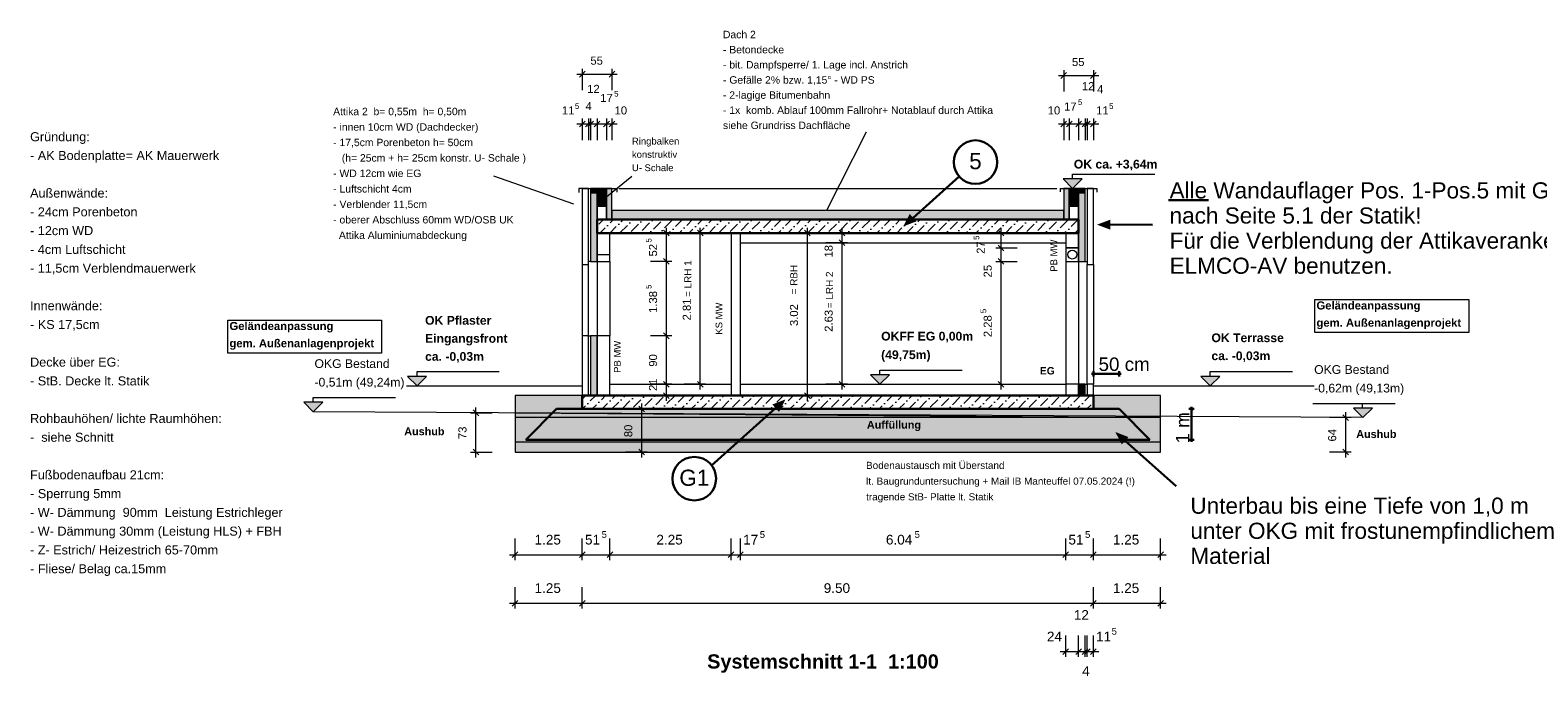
# Model space of a CAD drawing. Header units: millimetres. Extents: x -15507 to 123453, y -13113 to 44965.
# Tile 14 of 15: x 75239 to 103262, y 24834 to 36838. Entities that reach past the tile are written whole.
import ezdxf
from ezdxf.xclip import XClip

# ---------------------------------------------------------------- set-up
doc = ezdxf.new("R2010")
doc.units = ezdxf.units.MM
doc.header["$MEASUREMENT"] = 0
doc.header["$XCLIPFRAME"] = 0
for name, color, linetype in [('Schnitt_1_-_1#1_2_Schnitt 1 - 11', 7, 'Continuous'), ('T03 Cutfill', 7, 'Continuous'), ('Аннотация - Текст', 7, 'Continuous'), ('Размер - Общий', 7, 'Continuous'), ('Чертеж и Рисунок', 7, 'Continuous')]:
    doc.layers.add(name, color=color, linetype=linetype)
doc.styles.add('СГЕНЕРИР_СТИЛЬ_1', font='arial.ttf')
doc.styles.add('СГЕНЕРИР_СТИЛЬ_2', font='arialbd.ttf')
doc.styles.add('СГЕНЕРИР_СТИЛЬ_5', font='arial.ttf')
doc.dimstyles.new('СГЕНЕРИР_СТИЛЬ__1', dxfattribs={"dimtxt": 250, "dimasz": 47.5, "dimexe": 0.18, "dimexo": 0.0625, "dimgap": 0, "dimtad": 1, "dimdec": 0, "dimzin": 0, "dimdsep": 46, "dimtxsty": 'СГЕНЕРИР_СТИЛЬ_5', "dimblk": 'ARROWHEAD_6', "dimblk1": 'ARROWHEAD_6', "dimblk2": 'ARROWHEAD_6', "dimcen": 0.09, "dimse1": 1, "dimse2": 1, "dimclrd": 5, "dimclre": 5, "dimclrt": 5, "dimazin": 0, "dimtfac": 1, "dimtdec": 4, "dimtmove": 2, "dimatfit": 3, "dimfxl": 1, "dimtolj": 1, "dimtzin": 0, "dimarcsym": 0})
doc.dimstyles.new('СГЕНЕРИР_СТИЛЬ__2', dxfattribs={"dimtxt": 250, "dimasz": 47.5, "dimexe": 0.18, "dimexo": 0.0625, "dimgap": 0, "dimtad": 1, "dimtih": 1, "dimtoh": 1, "dimdec": 0, "dimzin": 0, "dimdsep": 46, "dimtxsty": 'СГЕНЕРИР_СТИЛЬ_5', "dimblk": 'ARROWHEAD_6', "dimblk1": 'ARROWHEAD_6', "dimblk2": 'ARROWHEAD_6', "dimcen": 0.09, "dimse1": 1, "dimse2": 1, "dimclrd": 5, "dimclre": 5, "dimclrt": 5, "dimazin": 0, "dimtfac": 1, "dimtdec": 4, "dimtmove": 2, "dimatfit": 3, "dimfxl": 1, "dimtolj": 1, "dimtzin": 0, "dimarcsym": 0})
pattern_1 = [(45, (0, 0), (-183.84776, 183.84776), [195, -65, 0, -65]), (45, (22.98, 206.83), (-183.84776, 183.84776), [195, -65, 0, -65])]

# ---------------------------------------------------------------- blocks, each defined once
blk = doc.blocks.new('Чертеж_2_2', base_point=(96356, 34230))
at = {"layer": 'Schnitt_1_-_1#1_2_Schnitt 1 - 11', "linetype": 'Continuous', "lineweight": 0, "true_color": 0x000000}
for points in [[(94614, 33895), (94791, 34072), (94437, 34072)], [(82430, 30225), (82607, 30402), (82253, 30402)], [(91033, 30255), (91210, 30432), (90856, 30432)], [(97172, 30225), (97349, 30402), (96996, 30402)]]:
    blk.add_hatch(color=18, dxfattribs=at).paths.add_polyline_path(points)
at = {"layer": 'Schnitt_1_-_1#1_2_Schnitt 1 - 11', "linetype": 'Continuous', "lineweight": 18, "true_color": 0xa0ffff}
for points in [[(85656, 33895), (85656, 33815), (85951, 33815), (85951, 33895)], [(85656, 33815), (85656, 32540), (85776, 32540), (85776, 33815)], [(85951, 33895), (85951, 33315), (86051, 33315), (86051, 33895)], [(94451, 33895), (94451, 33315), (94551, 33315), (94551, 33895)], [(94551, 33895), (94551, 33815), (94846, 33815), (94846, 33895)], [(94726, 33815), (94726, 32540), (94846, 32540), (94846, 33815)], [(86051, 33485), (86051, 33315), (94451, 33315), (94451, 33485)], [(85656, 31155), (85656, 30045), (85776, 30045), (85776, 31155)], [(94726, 30255), (94726, 30045), (94846, 30045), (94846, 30255)]]:
    blk.add_hatch(color=131, dxfattribs=at).paths.add_polyline_path(points)
at = {"layer": 'Schnitt_1_-_1#1_2_Schnitt 1 - 11', "linetype": 'Continuous', "lineweight": 18}
for points in [[(85776, 33815), (85776, 33565), (85951, 33565), (85951, 33815)], [(94551, 33815), (94551, 33565), (94726, 33565), (94726, 33815)]]:
    blk.add_hatch(color=9, dxfattribs=at).paths.add_polyline_path(points)
at = {"layer": 'Schnitt_1_-_1#1_2_Schnitt 1 - 11', "linetype": 'Continuous', "lineweight": 0, "true_color": 0xffffff}
for points in [[(85501, 30045), (84251, 30045), (84251, 28995), (96251, 28995), (96251, 30045), (95001, 30045), (95001, 29795), (85501, 29795)], [(96251, 29635), (84251, 29635), (84251, 29185), (96251, 29185)]]:
    blk.add_hatch(color=7, dxfattribs=at).paths.add_polyline_path(points)
at = {"layer": 'Schnitt_1_-_1#1_2_Schnitt 1 - 11', "linetype": 'Continuous', "lineweight": 18, "true_color": 0x0046ff}
for points in [[(80501, 29745), (80678, 29922), (80324, 29922)], [(100011, 29635), (100187, 29812), (99834, 29812)]]:
    blk.add_hatch(color=160, dxfattribs=at).paths.add_polyline_path(points)
at = {"layer": 'Schnitt_1_-_1#1_2_Schnitt 1 - 11', "color": 7, "linetype": 'Continuous', "lineweight": 18}
for p, q in [((85401, 36020), (86151, 36020)), ((85448, 35967), (85554, 36073)), ((85501, 36120), (85501, 35720)), ((85998, 35967), (86104, 36073)), ((86051, 36120), (86051, 35720)), ((94351, 35995), (95101, 35995)), ((94398, 35942), (94504, 36048)), ((94451, 36095), (94451, 35695)), ((94948, 35942), (95054, 36048)), ((95001, 36095), (95001, 35695)), ((85401, 35095), (85616, 35095)), ((85448, 35042), (85554, 35148)), ((85501, 35195), (85501, 34795)), ((85563, 35042), (85669, 35148)), ((85603, 35042), (85709, 35148)), ((85616, 35195), (85616, 34795)), ((85616, 35095), (85656, 35095)), ((85656, 35195), (85656, 34795)), ((85656, 35095), (85776, 35095)), ((85723, 35042), (85829, 35148)), ((85776, 35195), (85776, 34795)), ((85776, 35095), (85951, 35095)), ((85898, 35042), (86004, 35148)), ((85951, 35195), (85951, 34795)), ((85951, 35095), (86151, 35095)), ((85998, 35042), (86104, 35148)), ((86051, 35195), (86051, 34795)), ((94351, 35095), (94551, 35095)), ((94398, 35042), (94504, 35148)), ((94451, 35195), (94451, 34795)), ((94498, 35042), (94604, 35148)), ((94551, 35195), (94551, 34795)), ((94551, 35095), (94726, 35095)), ((94673, 35042), (94779, 35148)), ((94726, 35195), (94726, 34795)), ((94726, 35095), (94846, 35095)), ((94793, 35042), (94899, 35148)), ((94833, 35042), (94939, 35148)), ((94846, 35195), (94846, 34795)), ((94846, 35095), (94886, 35095)), ((94886, 35195), (94886, 34795)), ((94886, 35095), (95101, 35095)), ((94948, 35042), (95054, 35148)), ((95001, 35195), (95001, 34795)), ((90778, 34941), (90039, 33485)), ((83850, 34129), (85339, 33610)), ((85887, 33690), (86424, 34124)), ((94614, 34072), (94614, 34160)), ((94614, 34160), (96143, 34160)), ((85501, 33895), (85435, 33895)), ((85435, 33895), (85435, 33818)), ((85501, 33895), (86141, 33895)), ((86141, 33895), (86141, 33829)), ((86181, 33895), (94320, 33895)), ((94386, 33895), (95066, 33895)), ((94386, 33895), (94386, 33834)), ((95066, 33895), (95066, 33829)), ((87119, 33012), (87013, 33118)), ((87066, 32540), (87066, 33165)), ((87746, 33012), (87640, 33118)), ((87693, 30155), (87693, 33165)), ((89739, 33012), (89633, 33118)), ((89686, 29945), (89686, 33165)), ((90384, 33012), (90278, 33118)), ((90331, 32885), (90331, 33165)), ((93339, 33012), (93233, 33118)), ((93286, 32790), (93286, 33165)), ((87166, 33065), (86766, 33065)), ((87793, 33065), (87393, 33065)), ((89786, 33065), (89386, 33065)), ((90431, 33065), (90031, 33065)), ((90431, 32885), (90031, 32885)), ((90384, 32832), (90278, 32938)), ((90331, 30155), (90331, 32885)), ((93186, 33065), (93586, 33065)), ((93186, 32790), (93586, 32790)), ((93339, 32737), (93233, 32843)), ((93286, 32540), (93286, 32790)), ((85656, 32540), (85616, 32540)), ((85776, 32665), (86016, 32665)), ((85776, 32540), (85776, 31155)), ((86016, 32540), (86016, 31155)), ((87166, 32540), (86766, 32540)), ((87119, 32487), (87013, 32593)), ((87066, 31155), (87066, 32540)), ((93186, 32540), (93586, 32540)), ((93339, 32487), (93233, 32593)), ((93286, 30155), (93286, 32540)), ((94486, 32540), (94486, 30255)), ((94726, 32540), (94726, 30255)), ((94846, 32540), (94886, 32540)), ((85501, 32480), (85501, 31155)), ((85616, 31155), (85616, 32480)), ((94886, 30255), (94886, 32480)), ((95001, 32480), (95001, 30255)), ((85611, 31155), (85656, 31155)), ((87166, 31155), (86766, 31155)), ((87119, 31102), (87013, 31208)), ((87066, 30255), (87066, 31155)), ((82430, 30402), (82430, 30490)), ((82430, 30490), (83959, 30490)), ((87119, 30202), (87013, 30308)), ((87746, 30202), (87640, 30308)), ((90384, 30202), (90278, 30308)), ((91033, 30432), (91033, 30520)), ((91033, 30520), (92562, 30520)), ((93339, 30202), (93233, 30308)), ((97172, 30402), (97172, 30490)), ((97172, 30490), (98701, 30490)), ((80501, 29922), (80501, 30010)), ((80501, 30010), (82030, 30010)), ((82236, 30225), (85501, 30225)), ((86016, 30255), (88266, 30255)), ((87166, 30255), (86766, 30255)), ((87166, 30045), (86766, 30045)), ((87119, 29992), (87013, 30098)), ((87066, 29945), (87066, 30255)), ((87793, 30255), (87393, 30255)), ((88441, 30255), (94486, 30255)), ((89786, 30045), (89386, 30045)), ((89739, 29992), (89633, 30098)), ((90431, 30255), (90031, 30255)), ((93186, 30255), (93586, 30255)), ((94846, 30255), (94886, 30255)), ((95001, 30225), (99104, 30225)), ((83424, 29724), (83824, 29724)), ((83577, 29671), (83471, 29777)), ((83524, 28895), (83524, 29824)), ((86707, 29795), (86307, 29795)), ((86660, 29742), (86553, 29848)), ((86607, 28895), (86607, 29895)), ((99081, 29900), (100610, 29900)), ((99690, 28895), (99690, 29735)), ((100001, 29812), (100001, 29900)), ((99790, 29635), (99390, 29635)), ((99743, 29582), (99637, 29688)), ((83424, 28995), (83824, 28995)), ((83577, 28942), (83471, 29048)), ((86707, 28995), (86307, 28995)), ((86660, 28942), (86553, 29048)), ((99790, 28995), (99390, 28995)), ((99743, 28942), (99637, 29048)), ((84251, 26985), (84251, 27385)), ((85501, 26985), (85501, 27385)), ((86016, 26985), (86016, 27385)), ((88266, 26985), (88266, 27385)), ((88441, 26985), (88441, 27385)), ((94486, 26985), (94486, 27385)), ((95001, 26985), (95001, 27385)), ((96251, 26985), (96251, 27385)), ((84151, 27085), (85501, 27085)), ((84198, 27032), (84304, 27138)), ((85448, 27032), (85554, 27138)), ((85501, 27085), (86016, 27085)), ((85963, 27032), (86069, 27138)), ((86016, 27085), (88266, 27085)), ((88213, 27032), (88319, 27138)), ((88266, 27085), (88441, 27085)), ((88388, 27032), (88494, 27138)), ((88441, 27085), (94486, 27085)), ((94433, 27032), (94539, 27138)), ((94486, 27085), (95001, 27085)), ((94948, 27032), (95054, 27138)), ((95001, 27085), (96351, 27085)), ((96198, 27032), (96304, 27138)), ((84251, 26085), (84251, 26485)), ((85501, 26085), (85501, 26485)), ((95001, 26085), (95001, 26485)), ((96251, 26085), (96251, 26485)), ((84151, 26185), (85501, 26185)), ((84198, 26132), (84304, 26238)), ((85448, 26132), (85554, 26238)), ((85501, 26185), (95001, 26185)), ((94948, 26132), (95054, 26238)), ((95001, 26185), (96351, 26185)), ((96198, 26132), (96304, 26238)), ((94486, 25185), (94486, 25585)), ((94726, 25185), (94726, 25585)), ((94846, 25185), (94846, 25585)), ((94886, 25185), (94886, 25585)), ((95001, 25185), (95001, 25585)), ((94386, 25285), (94726, 25285)), ((94433, 25232), (94539, 25338)), ((94673, 25232), (94779, 25338)), ((94726, 25285), (94846, 25285)), ((94793, 25232), (94899, 25338)), ((94833, 25232), (94939, 25338)), ((94846, 25285), (94886, 25285)), ((94886, 25285), (95101, 25285)), ((94948, 25232), (95054, 25338))]:
    blk.add_line(p, q, dxfattribs=at)
at = {"layer": 'Schnitt_1_-_1#1_2_Schnitt 1 - 11', "color": 5, "linetype": 'Continuous', "lineweight": 18}
for p, q in [((88441, 32885), (94486, 32885)), ((100001, 29635), (80501, 29745)), ((84251, 29724), (96251, 29635))]:
    blk.add_line(p, q, dxfattribs=at)
at = {"layer": 'Schnitt_1_-_1#1_2_Schnitt 1 - 11', "color": 7, "linetype": 'Continuous', "lineweight": 18, "flags": 128}
for points in [[(94614, 33895), (94791, 34072), (94437, 34072)], [(85501, 33895), (85501, 32480), (85616, 32480), (85616, 33895)], [(85656, 33895), (85656, 33815), (85951, 33815), (85951, 33895)], [(85656, 33815), (85656, 32540), (85776, 32540), (85776, 33815)], [(85776, 33815), (85776, 33565), (85951, 33565), (85951, 33815)], [(85951, 33895), (85951, 33315), (86051, 33315), (86051, 33895)], [(94451, 33895), (94451, 33315), (94551, 33315), (94551, 33895)], [(94551, 33895), (94551, 33815), (94846, 33815), (94846, 33895)], [(94551, 33815), (94551, 33565), (94726, 33565), (94726, 33815)], [(94726, 33815), (94726, 32540), (94846, 32540), (94846, 33815)], [(94886, 33895), (94886, 32480), (95001, 32480), (95001, 33895)], [(85776, 33565), (85776, 33315), (85951, 33315), (85951, 33565)], [(86051, 33485), (86051, 33315), (94451, 33315), (94451, 33485)], [(94551, 33565), (94551, 33315), (94726, 33315), (94726, 33565)], [(85776, 33315), (85776, 33065), (94726, 33065), (94726, 33315)], [(85776, 33065), (85776, 32540), (86016, 32540), (86016, 33065)], [(88266, 33065), (88266, 30045), (88441, 30045), (88441, 33065)], [(94486, 33065), (94486, 32790), (94726, 32790), (94726, 33065)], [(94486, 32790), (94486, 32540), (94726, 32540), (94726, 32790)], [(81771, 30835), (78913, 30835), (78913, 31445), (81771, 31445)], [(85501, 31155), (85501, 30045), (85616, 30045), (85616, 31155)], [(85656, 31155), (85656, 30045), (85776, 30045), (85776, 31155)], [(85776, 31155), (85776, 30045), (86016, 30045), (86016, 31155)], [(82430, 30225), (82607, 30402), (82253, 30402)], [(91033, 30255), (91210, 30432), (90856, 30432)], [(97172, 30225), (97349, 30402), (96996, 30402)], [(85501, 30045), (84251, 30045), (84251, 28995), (96251, 28995), (96251, 30045), (95001, 30045), (95001, 29795), (85501, 29795)], [(85501, 30045), (85501, 29795), (95001, 29795), (95001, 30045)], [(94486, 30255), (94486, 30045), (94726, 30045), (94726, 30255)], [(94726, 30255), (94726, 30045), (94846, 30045), (94846, 30255)], [(94886, 30255), (94886, 30045), (95001, 30045), (95001, 30255)], [(80501, 29745), (80678, 29922), (80324, 29922)], [(100011, 29635), (100187, 29812), (99834, 29812)]]:
    blk.add_lwpolyline(points, close=True, dxfattribs=at)
for points in [[(101976, 31218), (99117, 31218), (99117, 31828), (101976, 31828)], [(101976, 31828), (101976, 31218)]]:
    blk.add_lwpolyline(points, dxfattribs=at)
at = {"layer": 'Schnitt_1_-_1#1_2_Schnitt 1 - 11', "color": 5, "linetype": 'Continuous', "lineweight": 18, "flags": 128}
blk.add_lwpolyline([(96251, 29635), (84251, 29635), (84251, 29185), (96251, 29185)], close=True, dxfattribs=at)
at = {"layer": 'Schnitt_1_-_1#1_2_Schnitt 1 - 11', "color": 7, "linetype": 'Continuous', "lineweight": 18}
blk.add_circle((94609, 32665), 81.4, dxfattribs=at)
at = {"layer": 'Schnitt_1_-_1#1_2_Schnitt 1 - 11', "color": 7, "linetype": 'Continuous', "lineweight": 18, "attachment_point": 1, "style": 'СГЕНЕРИР_СТИЛЬ_1'}
for s, insert, char_height, line_spacing_factor in [('\\A1;{\\pql;\\fArial|b0|i0|c204|p0;\\W1.000000;Dach 2\\P\\pql;\\fArial|b0|i0|c204|p0;\\W1.000000;- Betondecke\\P\\pql;\\fArial|b0|i0|c204|p0;\\W1.000000;- bit. Dampfsperre/ 1. Lage incl. Anstrich\\P\\pql;\\fArial|b0|i0|c204|p0;\\W1.000000;- Gefälle 2% bzw. 1,15° - WD PS \\P\\pql;\\fArial|b0|i0|c204|p0;\\W1.000000;- 2-lagige Bitumenbahn\\P\\pql;\\fArial|b0|i0|c204|p0;\\W1.000000;- 1x  komb. Ablauf 100mm Fallrohr+ Notablauf durch Attika\\P\\pql;\\fArial|b0|i0|c204|p0;\\W1.000000;siehe Grundriss Dachfläche}', (88116, 36826), 138, 1.223112), ('\\A1;{\\pql;\\fArial|b0|i0|c204|p0;\\W1.000000;Attika 2  b= 0,55m  h= 0,50m\\P\\pql;\\fArial|b0|i0|c204|p0;\\W1.000000;- innen 10cm WD (Dachdecker)\\P\\pql;\\fArial|b0|i0|c204|p0;\\W1.000000;- 17,5cm Porenbeton h= 50cm\\P\\pql;\\fArial|b0|i0|c204|p0;\\W1.000000;   (h= 25cm + h= 25cm konstr. U- Schale )\\P\\pql;\\fArial|b0|i0|c204|p0;\\W1.000000;- WD 12cm wie EG\\P\\pql;\\fArial|b0|i0|c204|p0;\\W1.000000;- Luftschicht 4cm\\P\\pql;\\fArial|b0|i0|c204|p0;\\W1.000000;- Verblender 11,5cm\\P\\pql;\\fArial|b0|i0|c204|p0;\\W1.000000;- oberer Abschluss 60mm WD/OSB UK\\P\\pql;\\fArial|b0|i0|c204|p0;\\W1.000000;  Attika Aluminiumabdeckung}', (80871, 35395), 138, 1.249854), ('\\A1;{\\pql;\\fArial|b0|i0|c204|p0;\\W1.000000;Gründung:\\P\\pql;\\fArial|b0|i0|c204|p0;\\W1.000000;- AK Bodenplatte= AK Mauerwerk \\P\\pql;\\fArial|b0|i0|c204|p0;\\W1.000000; \\P\\pql;\\fArial|b0|i0|c204|p0;\\W1.000000;Außenwände:\\P\\pql;\\fArial|b0|i0|c204|p0;\\W1.000000;- 24cm Porenbeton\\P\\pql;\\fArial|b0|i0|c204|p0;\\W1.000000;- 12cm WD\\P\\pql;\\fArial|b0|i0|c204|p0;\\W1.000000;- 4cm Luftschicht\\P\\pql;\\fArial|b0|i0|c204|p0;\\W1.000000;- 11,5cm Verblendmauerwerk\\P\\pql;\\fArial|b0|i0|c204|p0;\\W1.000000; \\P\\pql;\\fArial|b0|i0|c204|p0;\\W1.000000;Innenwände:\\P\\pql;\\fArial|b0|i0|c204|p0;\\W1.000000;- KS 17,5cm\\P\\pql;\\fArial|b0|i0|c204|p0;\\W1.000000; \\P\\pql;\\fArial|b0|i0|c204|p0;\\W1.000000;Decke über EG: \\P\\pql;\\fArial|b0|i0|c204|p0;\\W1.000000;- StB. Decke lt. Statik\\P\\pql;\\fArial|b0|i0|c204|p0;\\W1.000000; \\P\\pql;\\fArial|b0|i0|c204|p0;\\W1.000000;Rohbauhöhen/ lichte Raumhöhen:\\P\\pql;\\fArial|b0|i0|c204|p0;\\W1.000000;-  siehe Schnitt\\P\\pql;\\fArial|b0|i0|c204|p0;\\W1.000000; \\P\\pql;\\fArial|b0|i0|c204|p0;\\W1.000000;Fußbodenaufbau 21cm:\\P\\pql;\\fArial|b0|i0|c204|p0;\\W1.000000;- Sperrung 5mm\\P\\pql;\\fArial|b0|i0|c204|p0;\\W1.000000;- W- Dämmung  90mm  Leistung Estrichleger \\P\\pql;\\fArial|b0|i0|c204|p0;\\W1.000000;- W- Dämmung 30mm (Leistung HLS) + FBH\\P\\pql;\\fArial|b0|i0|c204|p0;\\W1.000000;- Z- Estrich/ Heizestrich 65-70mm\\P\\pql;\\fArial|b0|i0|c204|p0;\\W1.000000;- Fliese/ Belag ca.15mm}', (75238, 34941), 168, 1.246789), ('\\A1;{\\pql;\\fArial|b0|i0|c204|p0;\\W1.000000;Ringbalken\\P\\pql;\\fArial|b0|i0|c204|p0;\\W1.000000;konstruktiv\\P\\pql;\\fArial|b0|i0|c204|p0;\\W1.000000;U- Schale}', (86424, 34838), 126, 1.178606), ('\\A1;{\\pql;\\fArial|b0|i0|c204|p0;\\W1.000000;Bodenaustausch mit Überstand\\P\\pql;\\fArial|b0|i0|c204|p0;\\W1.000000;lt. Baugrunduntersuchung + Mail IB Manteuffel 07.05.2024 (!)\\P\\pql;\\fArial|b0|i0|c204|p0;\\W1.000000;tragende StB- Platte lt. Statik}', (90776, 28813), 132, 1.328112)]:
    blk.add_mtext(s, dxfattribs=dict(at, insert=insert, char_height=char_height, line_spacing_factor=line_spacing_factor))
at = {"layer": 'Schnitt_1_-_1#1_2_Schnitt 1 - 11', "color": 7, "linetype": 'Continuous', "lineweight": 18, "attachment_point": 1}
for s, insert, char_height, style in [('\\A1;{\\pql;\\fArial|b0|i0|c204|p0;\\W1.000000;55}', (85652, 36346), 150, 'СГЕНЕРИР_СТИЛЬ_1'), ('\\A1;{\\pql;\\fArial|b0|i0|c204|p0;\\W1.000000;55}', (94602, 36321), 150, 'СГЕНЕРИР_СТИЛЬ_1'), ('\\A1;{\\pql;\\fArial|b0|i0|c204|p0;\\W1.000000;12}', (94786, 35872), 150, 'СГЕНЕРИР_СТИЛЬ_1'), ('\\A1;{\\pql;\\fArial|b0|i0|c204|p0;\\W1.000000;12}', (85592, 35821), 150, 'СГЕНЕРИР_СТИЛЬ_1'), ('\\A1;{\\pql;\\fArial|b0|i0|c204|p0;\\W1.000000;17}', (85835, 35652), 150, 'СГЕНЕРИР_СТИЛЬ_1'), ('\\A1;{\\pql;\\fArial|b0|i0|c204|p0;\\W1.000000;5}', (86094, 35709), 105, 'СГЕНЕРИР_СТИЛЬ_1'), ('\\A1;{\\pql;\\fArial|b0|i0|c204|p0;\\W1.000000;4}', (95070, 35816), 150, 'СГЕНЕРИР_СТИЛЬ_1'), ('\\A1;{\\pql;\\fArial|b0|i0|c204|p0;\\W1.000000;11}', (85122, 35421), 150, 'СГЕНЕРИР_СТИЛЬ_1'), ('\\A1;{\\pql;\\fArial|b0|i0|c204|p0;\\W1.000000;5}', (85364, 35478), 105, 'СГЕНЕРИР_СТИЛЬ_1'), ('\\A1;{\\pql;\\fArial|b0|i0|c204|p0;\\W1.000000;4}', (85562, 35502), 150, 'СГЕНЕРИР_СТИЛЬ_1'), ('\\A1;{\\pql;\\fArial|b0|i0|c204|p0;\\W1.000000;10}', (86101, 35421), 150, 'СГЕНЕРИР_СТИЛЬ_1'), ('\\A1;{\\pql;\\fArial|b0|i0|c204|p0;\\W1.000000;10}', (94152, 35421), 150, 'СГЕНЕРИР_СТИЛЬ_1'), ('\\A1;{\\pql;\\fArial|b0|i0|c204|p0;\\W1.000000;17}', (94455, 35493), 150, 'СГЕНЕРИР_СТИЛЬ_1'), ('\\A1;{\\pql;\\fArial|b0|i0|c204|p0;\\W1.000000;5}', (94714, 35551), 105, 'СГЕНЕРИР_СТИЛЬ_1'), ('\\A1;{\\pql;\\fArial|b0|i0|c204|p0;\\W1.000000;11}', (95051, 35421), 150, 'СГЕНЕРИР_СТИЛЬ_1'), ('\\A1;{\\pql;\\fArial|b0|i0|c204|p0;\\W1.000000;5}', (95293, 35478), 105, 'СГЕНЕРИР_СТИЛЬ_1'), ('\\A1;{\\pql;\\fArial|b1|i0|c204|p0;\\W1.000000;EG}', (94005, 30575), 138, 'СГЕНЕРИР_СТИЛЬ_2'), ('\\A1;{\\pql;\\fArial|b0|i0|c204|p0;\\W1.000000;5}', (85861, 27525), 126, 'СГЕНЕРИР_СТИЛЬ_1'), ('\\A1;{\\pql;\\fArial|b0|i0|c204|p0;\\W1.000000;5}', (88800, 27525), 126, 'СГЕНЕРИР_СТИЛЬ_1'), ('\\A1;{\\pql;\\fArial|b0|i0|c204|p0;\\W1.000000;5}', (91678, 27525), 126, 'СГЕНЕРИР_СТИЛЬ_1'), ('\\A1;{\\pql;\\fArial|b0|i0|c204|p0;\\W1.000000;5}', (94846, 27525), 126, 'СГЕНЕРИР_СТИЛЬ_1'), ('\\A1;{\\pql;\\fArial|b0|i0|c204|p0;\\W1.000000;1.25}', (84614, 27456), 180, 'СГЕНЕРИР_СТИЛЬ_1'), ('\\A1;{\\pql;\\fArial|b0|i0|c204|p0;\\W1.000000;51}', (85552, 27456), 180, 'СГЕНЕРИР_СТИЛЬ_1'), ('\\A1;{\\pql;\\fArial|b0|i0|c204|p0;\\W1.000000;2.25}', (86879, 27456), 180, 'СГЕНЕРИР_СТИЛЬ_1'), ('\\A1;{\\pql;\\fArial|b0|i0|c204|p0;\\W1.000000;17}', (88491, 27456), 180, 'СГЕНЕРИР_СТИЛЬ_1'), ('\\A1;{\\pql;\\fArial|b0|i0|c204|p0;\\W1.000000;6.04}', (91145, 27456), 180, 'СГЕНЕРИР_СТИЛЬ_1'), ('\\A1;{\\pql;\\fArial|b0|i0|c204|p0;\\W1.000000;51}', (94537, 27456), 180, 'СГЕНЕРИР_СТИЛЬ_1'), ('\\A1;{\\pql;\\fArial|b0|i0|c204|p0;\\W1.000000;1.25}', (95364, 27456), 180, 'СГЕНЕРИР_СТИЛЬ_1'), ('\\A1;{\\pql;\\fArial|b0|i0|c204|p0;\\W1.000000;1.25}', (84614, 26556), 180, 'СГЕНЕРИР_СТИЛЬ_1'), ('\\A1;{\\pql;\\fArial|b0|i0|c204|p0;\\W1.000000;9.50}', (89989, 26556), 180, 'СГЕНЕРИР_СТИЛЬ_1'), ('\\A1;{\\pql;\\fArial|b0|i0|c204|p0;\\W1.000000;1.25}', (95364, 26556), 180, 'СГЕНЕРИР_СТИЛЬ_1'), ('\\A1;{\\pql;\\fArial|b0|i0|c204|p0;\\W1.000000;12}', (94637, 26056), 180, 'СГЕНЕРИР_СТИЛЬ_1'), ('\\A1;{\\pql;\\fArial|b0|i0|c204|p0;\\W1.000000;24}', (94137, 25656), 180, 'СГЕНЕРИР_СТИЛЬ_1'), ('\\A1;{\\pql;\\fArial|b0|i0|c204|p0;\\W1.000000;11}', (95051, 25656), 180, 'СГЕНЕРИР_СТИЛЬ_1'), ('\\A1;{\\pql;\\fArial|b0|i0|c204|p0;\\W1.000000;5}', (95340, 25725), 126, 'СГЕНЕРИР_СТИЛЬ_1'), ('\\A1;{\\pql;\\fArial|b1|i0|c204|p0;\\W1.000000;Systemschnitt 1-1  1:100}', (87823, 25234), 264, 'СГЕНЕРИР_СТИЛЬ_2'), ('\\A1;{\\pql;\\fArial|b0|i0|c204|p0;\\W1.000000;4}', (94792, 25014), 180, 'СГЕНЕРИР_СТИЛЬ_1')]:
    blk.add_mtext(s, dxfattribs=dict(at, insert=insert, char_height=char_height, style=style))
at = {"layer": 'Schnitt_1_-_1#1_2_Schnitt 1 - 11', "color": 1, "linetype": 'Continuous', "lineweight": 18, "attachment_point": 1, "style": 'СГЕНЕРИР_СТИЛЬ_2'}
for s, insert, char_height in [('\\A1;{\\pql;\\fArial|b1|i0|c204|p0;\\W1.000000;OK ca. +3,64m}', (94637, 34428), 162), ('\\A1;{\\pql;\\fArial|b1|i0|c204|p0;\\W1.000000;Auffüllung}', (90791, 29574), 144)]:
    blk.add_mtext(s, dxfattribs=dict(at, insert=insert, char_height=char_height))
at = {"layer": 'Schnitt_1_-_1#1_2_Schnitt 1 - 11', "color": 7, "linetype": 'Continuous', "lineweight": 18, "attachment_point": 1, "rotation": 90, "style": 'СГЕНЕРИР_СТИЛЬ_1'}
for s, insert, char_height in [('\\A1;{\\pql;\\fArial|b0|i0|c204|p0;\\W1.000000;5}', (86683, 32889), 105), ('\\A1;{\\pql;\\fArial|b0|i0|c204|p0;\\W1.000000;52}', (86741, 32630), 150), ('\\A1;{\\pql;\\fArial|b0|i0|c204|p0;\\W1.000000;18}', (90005, 32611), 150), ('\\A1;{\\pql;\\fArial|b0|i0|c204|p0;\\W1.000000;5}', (92774, 32939), 105), ('\\A1;{\\pql;\\fArial|b0|i0|c204|p0;\\W1.000000;27}', (92832, 32680), 150), ('\\A1;{\\pql;\\fArial|b0|i0|c204|p0;\\W1.000000;PB MW}', (94202, 32348), 126), ('\\A1;{\\pql;\\fArial|b0|i0|c204|p0;\\W1.000000;= LRH 1}', (87397, 31878), 132), ('\\A1;{\\pql;\\fArial|b0|i0|c204|p0;\\W1.000000;= RBH}', (89367, 31927), 132), ('\\A1;{\\pql;\\fArial|b0|i0|c204|p0;\\W1.000000;= LRH 2}', (90029, 31670), 132), ('\\A1;{\\pql;\\fArial|b0|i0|c204|p0;\\W1.000000;25}', (92961, 32241), 150), ('\\A1;{\\pql;\\fArial|b0|i0|c204|p0;\\W1.000000;5}', (86683, 32027), 105), ('\\A1;{\\pql;\\fArial|b0|i0|c204|p0;\\W1.000000;1.38}', (86741, 31581), 150), ('\\A1;{\\pql;\\fArial|b0|i0|c204|p0;\\W1.000000;2.81}', (87368, 31442), 150), ('\\A1;{\\pql;\\fArial|b0|i0|c204|p0;\\W1.000000;KS MW}', (87979, 31177), 126), ('\\A1;{\\pql;\\fArial|b0|i0|c204|p0;\\W1.000000;3.02}', (89361, 31337), 150), ('\\A1;{\\pql;\\fArial|b0|i0|c204|p0;\\W1.000000;2.63}', (90005, 31230), 150), ('\\A1;{\\pql;\\fArial|b0|i0|c204|p0;\\W1.000000;5}', (92903, 31577), 105), ('\\A1;{\\pql;\\fArial|b0|i0|c204|p0;\\W1.000000;2.28}', (92961, 31131), 150), ('\\A1;{\\pql;\\fArial|b0|i0|c204|p0;\\W1.000000;PB MW}', (86089, 30467), 126), ('\\A1;{\\pql;\\fArial|b0|i0|c204|p0;\\W1.000000;90}', (86741, 30581), 150), ('\\A1;{\\pql;\\fArial|b0|i0|c204|p0;\\W1.000000;21}', (86741, 30131), 150), ('\\A1;{\\pql;\\fArial|b0|i0|c204|p0;\\W1.000000;73}', (83199, 29235), 150), ('\\A1;{\\pql;\\fArial|b0|i0|c204|p0;\\W1.000000;80}', (86281, 29271), 150), ('\\A1;{\\pql;\\fArial|b0|i0|c204|p0;\\W1.000000;64}', (99364, 29191), 150)]:
    blk.add_mtext(s, dxfattribs=dict(at, insert=insert, char_height=char_height))
at = {"layer": 'Schnitt_1_-_1#1_2_Schnitt 1 - 11', "color": 8, "linetype": 'Continuous', "lineweight": 18, "true_color": 0x777777, "char_height": 150, "attachment_point": 1, "line_spacing_factor": 1.279245, "style": 'СГЕНЕРИР_СТИЛЬ_2'}
for insert in [(99147, 31795), (78943, 31413)]:
    blk.add_mtext('\\A1;{\\pql;\\fArial|b1|i0|c204|p0;\\W1.000000;Geländeanpassung\\P\\pql;\\fArial|b1|i0|c204|p0;\\W1.000000;gem. Außenanlagenprojekt}', dxfattribs=dict(at, insert=insert))
at = {"layer": 'Schnitt_1_-_1#1_2_Schnitt 1 - 11', "color": 1, "linetype": 'Continuous', "lineweight": 18, "char_height": 162, "attachment_point": 1, "style": 'СГЕНЕРИР_СТИЛЬ_2'}
for s, insert, line_spacing_factor in [('\\A1;{\\pql;\\fArial|b1|i0|c204|p0;\\W1.000000;OK Pflaster \\P\\pql;\\fArial|b1|i0|c204|p0;\\W1.000000;Eingangsfront\\P\\pql;\\fArial|b1|i0|c204|p0;\\W1.000000;ca. -0,03m}', (82579, 31524), 1.241897), ('\\A1;{\\pql;\\fArial|b1|i0|c204|p0;\\W1.000000;OKFF EG 0,00m \\P\\pql;\\fArial|b1|i0|c204|p0;\\W1.000000;(49,75m)}', (91056, 31230), 1.279245), ('\\A1;{\\pql;\\fArial|b1|i0|c204|p0;\\W1.000000;OK Terrasse \\P\\pql;\\fArial|b1|i0|c204|p0;\\W1.000000;ca. -0,03m}', (97195, 31200), 1.238525)]:
    blk.add_mtext(s, dxfattribs=dict(at, insert=insert, line_spacing_factor=line_spacing_factor))
at = {"layer": 'Schnitt_1_-_1#1_2_Schnitt 1 - 11', "color": 5, "linetype": 'Continuous', "lineweight": 18, "char_height": 162, "attachment_point": 1, "line_spacing_factor": 1.279225, "style": 'СГЕНЕРИР_СТИЛЬ_1'}
for s, insert in [('\\A1;{\\pql;\\fArial|b0|i0|c204|p0;\\W1.000000;OKG Bestand\\P\\pql;\\fArial|b0|i0|c204|p0;\\W1.000000;-0,51m (49,24m)}', (80524, 30720)), ('\\A1;{\\pql;\\fArial|b0|i0|c204|p0;\\W1.000000;OKG Bestand\\P\\pql;\\fArial|b0|i0|c204|p0;\\W1.000000;-0,62m (49,13m)}', (99104, 30610))]:
    blk.add_mtext(s, dxfattribs=dict(at, insert=insert))
at = {"layer": 'Schnitt_1_-_1#1_2_Schnitt 1 - 11', "color": 5, "linetype": 'Continuous', "lineweight": 18, "char_height": 144, "attachment_point": 1, "style": 'СГЕНЕРИР_СТИЛЬ_2'}
for insert in [(82192, 29452), (99886, 29402)]:
    blk.add_mtext('\\A1;{\\pql;\\fArial|b1|i0|c204|p0;\\W1.000000;Aushub}', dxfattribs=dict(at, insert=insert))
blk = doc.blocks.new('*D3')
at = {"layer": 'Размер - Общий', "color": 5, "linetype": 'Continuous', "lineweight": 30, "transparency": 16777216}
for p, q in [((96871, 29795), (96777, 29795)), ((96849, 29770), (96799, 29820)), ((96824, 29795), (96824, 29833)), ((96824, 29223), (96824, 29795)), ((96871, 29223), (96777, 29223)), ((96799, 29248), (96849, 29198)), ((96824, 29186), (96824, 29223))]:
    blk.add_line(p, q, dxfattribs=at)
at = {"layer": 'Размер - Общий', "color": 5, "lineweight": 0, "transparency": 16777216, "insert": (96784, 29153), "char_height": 250, "attachment_point": 7, "rotation": 90, "style": 'СГЕНЕРИР_СТИЛЬ_5'}
blk.add_mtext('\\A1;{\\pql;\\fArial|b0|i0|c204|p0;\\W1.000000;1 m}', dxfattribs=at)
blk = doc.blocks.new('ARROWHEAD_6')
at = {"color": 0, "linetype": 'Continuous', "lineweight": 0}
for p, q in [((0, 0), (-1, 0)), ((-0.5, -0.5), (0.5, 0.5))]:
    blk.add_line(p, q, dxfattribs=at)
blk = doc.blocks.new('*D5')
at = {"layer": 'Размер - Общий', "color": 5, "linetype": 'Continuous', "lineweight": 30, "transparency": 16777216}
for p, q in [((94964, 30449), (95001, 30449)), ((95026, 30474), (94976, 30424)), ((95001, 30402), (95001, 30496)), ((95001, 30449), (95480, 30449)), ((95455, 30424), (95505, 30474)), ((95480, 30402), (95480, 30496)), ((95480, 30449), (95518, 30449))]:
    blk.add_line(p, q, dxfattribs=at)
at = {"layer": 'Размер - Общий', "color": 5, "lineweight": 0, "transparency": 16777216, "insert": (95097, 30499), "char_height": 250, "attachment_point": 7, "style": 'СГЕНЕРИР_СТИЛЬ_5'}
blk.add_mtext('\\A1;{\\pql;\\fArial|b0|i0|c204|p0;\\W1.000000;50 cm}', dxfattribs=at)

msp = doc.modelspace()

# ---------------------------------------------------------------- hatches: boundary and pattern name
at = {"layer": 'T03 Cutfill', "linetype": 'Continuous', "lineweight": 30}
for points in [[(91649.2, 33351.9), (91710.7, 33283), (91465.9, 33188.3), (91587.6, 33420.8)], [(95313.5, 33221.8), (95313.6, 33129.4), (95067.8, 33221.6), (95313.5, 33314.1)], [(89095.5, 29810.1), (89033.9, 29879), (89278.8, 29973.7), (89157, 29741.2)], [(95591.7, 29204), (95653.2, 29273), (95408.4, 29367.7), (95530.1, 29135.1)]]:
    msp.add_hatch(color=5, dxfattribs=at).paths.add_polyline_path(points)
at = {"layer": 'T03 Cutfill', "linetype": 'Continuous', "lineweight": 15}
h = msp.add_hatch(dxfattribs=at)
h.set_pattern_fill('БЕТОН_01_0001', style=0, pattern_type=2)
h.set_pattern_definition(pattern_1)
h.paths.add_polyline_path([(85776, 33065.1), (94726, 33065.1), (94726, 33315.1), (85776, 33315.1)])
h = msp.add_hatch(dxfattribs=at)
h.set_pattern_fill('БЕТОН_01_0001', style=0, pattern_type=2)
h.set_pattern_definition(pattern_1)
h.paths.add_polyline_path([(85501, 29795.1), (95001, 29795.1), (95001, 30045.1), (85501, 30045.1)])

# ---------------------------------------------------------------- linework, layer by layer
at = {"color": 5, "linetype": 'Continuous', "lineweight": 30}
for p, q in [((91649.2, 33351.9), (92506.4, 34116.4)), ((97143.2, 33678.9), (96395.7, 33678.9)), ((95313.5, 33221.8), (96096.7, 33221.7)), ((89095.5, 29810.1), (87903.8, 28747.3)), ((95591.7, 29204), (96540.5, 28357.9))]:
    msp.add_line(p, q, dxfattribs=at)
at = {"color": 7, "linetype": 'Continuous', "lineweight": 30}
for p, q in [((85022.3, 29795.1), (84450.4, 29223.2)), ((85516.7, 29795.1), (85022.3, 29795.1)), ((94986, 29795.1), (95480.4, 29795.1)), ((95480.4, 29795.1), (96052.3, 29223.2)), ((84450.4, 29223.2), (90254.7, 29223.2)), ((96052.3, 29223.2), (90248.1, 29223.2))]:
    msp.add_line(p, q, dxfattribs=at)
at = {"color": 5, "linetype": 'Continuous', "lineweight": 30}
for centre in [(92808.5, 34385.5), (87583.6, 28500)]:
    msp.add_circle(centre, 404.5, dxfattribs=at)
at = {"layer": 'T03 Cutfill', "color": 7, "linetype": 'Continuous', "lineweight": 30, "flags": 128}
for points in [[(85776, 33065.1), (94726, 33065.1), (94726, 33315.1), (85776, 33315.1)], [(85501, 29795.1), (95001, 29795.1), (95001, 30045.1), (85501, 30045.1)]]:
    msp.add_lwpolyline(points, close=True, dxfattribs=at)

# ---------------------------------------------------------------- block references
at = {"layer": 'Чертеж и Рисунок', "color": 161, "linetype": 'Continuous', "lineweight": 40, "true_color": 0x83aefe}
ref = msp.add_blockref('Чертеж_2_2', (96356.1, 34229.8), dxfattribs=at)
XClip(ref).set_block_clipping_path([(73814.6253887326, 24772.2496234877), (101976.1622953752, 36857.6773860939)])

# ---------------------------------------------------------------- texts
at = {"layer": 'Аннотация - Текст', "color": 5, "linetype": 'Continuous', "lineweight": 30, "char_height": 300, "attachment_point": 2, "style": 'СГЕНЕРИР_СТИЛЬ_5'}
for s, insert in [('\\A1;{\\pqc;\\fArial|b0|i0|c204|p0;\\W1.000000;5}', (92808.5, 34552.7)), ('\\A1;{\\pqc;\\fArial|b0|i0|c204|p0;\\W1.000000;G\\fArial|b0|i0|c204|p0;\\W1.000000;1}', (87583.6, 28667.2))]:
    msp.add_mtext(s, dxfattribs=dict(at, insert=insert))
at = {"layer": 'Аннотация - Текст', "color": 5, "linetype": 'Continuous', "lineweight": 30, "char_height": 300, "attachment_point": 1, "style": 'СГЕНЕРИР_СТИЛЬ_5'}
for s, insert, width, line_spacing_factor in [('\\A1;{\\pql;\\fArial|b0|i0|c204|p0;\\W1.000000;Alle Wandauflager \\fArial|b0|i0|c204|p0;\\W1.000000;Pos. 1-Pos.5 \\fArial|b0|i0|c204|p0;\\W1.000000;mit Gleitlager\\P\\pql;\\fArial|b0|i0|c204|p0;\\W1.000000;nach Seite \\fArial|b0|i0|c204|p0;\\W1.000000;5\\fArial|b0|i0|c204|p0;\\W1.000000;.1 der Statik!\\P\\pql;\\fArial|b0|i0|c204|p0;\\W1.000000;Für die Verblendung der Attikaverankerung ELMCO-AV benutzen.}', (96416.9, 34008.9), 9245.416, 0.933289), ('\\A1;{\\pql;\\fArial|b0|i0|c204|p0;\\W1.000000;Unterbau bis eine Tiefe von 1,0 m unter OKG mit frostunempfindlichem Material}', (96803.5, 28147.9), 7052.536, 0.933357)]:
    msp.add_mtext(s, dxfattribs=dict(at, insert=insert, width=width, line_spacing_factor=line_spacing_factor))

# ---------------------------------------------------------------- dimensions: what is measured, and where the dimension line sits
at = {"layer": 'Размер - Общий', "color": 5, "linetype": 'Continuous', "lineweight": 30}
dim = msp.add_linear_dim(base=(95480.4, 30449), p1=(95001, 29795.1), p2=(95480.4, 29795.1), text='50 cm', dimstyle='СГЕНЕРИР_СТИЛЬ__2', dxfattribs=at)
dim.commit()
dim.dimension.update_dxf_attribs({"geometry": '*D5', "text_midpoint": (95568.6, 30624), "dimtype": 160})
dim = msp.add_linear_dim(base=(96824.1, 29795.1), p1=(96052.3, 29223.2), p2=(95480.4, 29795.1), angle=90, text='1 m', dimstyle='СГЕНЕРИР_СТИЛЬ__1', dxfattribs=at)
dim.commit()
dim.dimension.update_dxf_attribs({"geometry": '*D3', "text_midpoint": (96659.1, 29448.4), "dimtype": 160, "text_rotation": 90})

doc.saveas('drawing.dxf')
